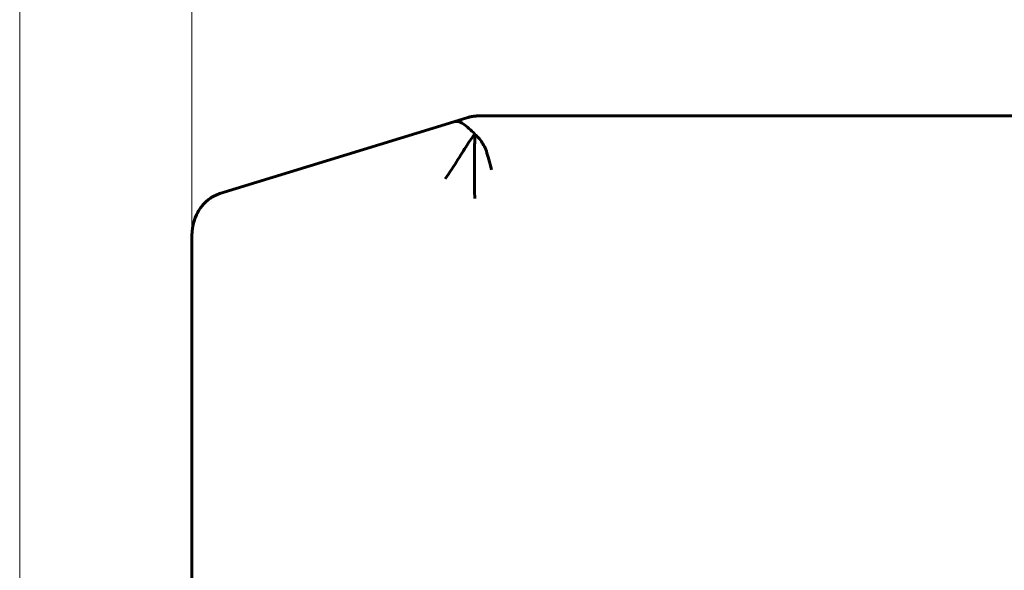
# Model space of a CAD drawing. Header units: millimetres. Extents: x 0 to 210, y 0 to 297.
# Tile 21 of 29: x 120 to 143, y 229 to 242. Entities that reach past the tile are written whole.
import ezdxf

# ---------------------------------------------------------------- set-up
doc = ezdxf.new("R2010")
doc.units = ezdxf.units.MM
doc.linetypes.add('K5LT_BASIC', pattern=[0])
doc.linetypes.add('K5LT_THIN', pattern=[0])
doc.layers.add('Системный слой', color=7, linetype='Continuous')
doc.layers.add('Системный слой (1)', color=7, linetype='Continuous', true_color=0x6c6c6c)
doc.styles.add('KDIMTEXTSTYLE', font='txt', dxfattribs={"width": 0.96, "oblique": 15, "height": 5})
doc.styles.add('KTEXTSTYLE', font='txt', dxfattribs={"width": 0.96, "height": 5})
doc.dimstyles.new('KDIMSTYLE (1.00)', dxfattribs={"dimtxt": 5, "dimasz": 1, "dimexe": 2, "dimexo": 0, "dimgap": 1, "dimtad": 1, "dimtxsty": 'KDIMTEXTSTYLE', "dimsah": 1, "dimcen": 0, "dimdle": 1, "dimadec": 0, "dimazin": 0, "dimtfac": 0.667, "dimtmove": 0, "dimatfit": 3, "dimfxl": 1, "dimtvp": 1, "dimtolj": 1, "dimtzin": 0, "dimarcsym": 0})

# ---------------------------------------------------------------- blocks, each defined once
blk = doc.blocks.new('U108')
at = {"layer": 'Системный слой (1)', "color": 143, "linetype": 'K5LT_BASIC', "lineweight": 60, "true_color": 0x33acca}
for q in [(130.051, 239.509), (130.379, 239.61)]:
    blk.add_line((130.38, 239.61), q, dxfattribs=at)
blk = doc.blocks.new('U109')
at = {"layer": 'Системный слой (1)', "color": 143, "linetype": 'K5LT_BASIC', "lineweight": 60, "true_color": 0x33acca}
for p, q in [((130.492, 239.636), (130.523, 239.64)), ((130.569, 239.643), (130.605, 239.644))]:
    blk.add_line(p, q, dxfattribs=at)
blk = doc.blocks.new('U112')
at = {"layer": 'Системный слой (1)', "color": 143, "linetype": 'K5LT_BASIC', "lineweight": 60, "true_color": 0x33acca}
for p, q in [((130.588, 239.644), (130.572, 239.644)), ((130.595, 239.644), (130.588, 239.644)), ((130.6, 239.644), (130.595, 239.644))]:
    blk.add_line(p, q, dxfattribs=at)
blk = doc.blocks.new('U114')
at = {"layer": 'Системный слой (1)', "color": 143, "linetype": 'K5LT_BASIC', "lineweight": 60, "true_color": 0x33acca}
for p, q in [((130.401, 239.617), (130.386, 239.612)), ((130.415, 239.62), (130.401, 239.617)), ((130.44, 239.626), (130.415, 239.62))]:
    blk.add_line(p, q, dxfattribs=at)
blk = doc.blocks.new('U122')
at = {"layer": 'Системный слой (1)', "color": 143, "linetype": 'K5LT_BASIC', "lineweight": 60, "true_color": 0x33acca}
for p in [(131.136, 239.644), (130.605, 239.644)]:
    blk.add_line(p, (130.605, 239.644), dxfattribs=at)
blk = doc.blocks.new('U123')
at = {"layer": 'Системный слой (1)', "color": 143, "linetype": 'K5LT_BASIC', "lineweight": 60, "true_color": 0x33acca}
for p, q in [((130.38, 239.61), (130.385, 239.612)), ((130.38, 239.61), (130.38, 239.61)), ((130.4, 239.616), (130.492, 239.636))]:
    blk.add_line(p, q, dxfattribs=at)
blk = doc.blocks.new('D8')
at = {"layer": 'Системный слой (1)'}
for points in [[(124.474, 258.356), (124.974, 259.014), (119.974, 258.356), (124.974, 257.698)], [(182.974, 258.356), (177.974, 259.014), (178.474, 258.356), (177.974, 257.698)]]:
    blk.add_hatch(color=7, dxfattribs=at).paths.add_polyline_path(points)
at = {"layer": 'Системный слой (1)', "color": 7, "linetype": 'K5LT_THIN', "lineweight": 18, "true_color": 0xffffff}
for p, q in [((119.974, 165.544), (119.974, 260.356)), ((182.974, 165.544), (182.974, 260.356)), ((119.974, 258.356), (124.974, 259.014)), ((124.974, 259.014), (124.474, 258.356)), ((178.474, 258.356), (177.974, 259.014)), ((177.974, 259.014), (182.974, 258.356)), ((124.974, 257.698), (119.974, 258.356)), ((119.974, 258.356), (182.974, 258.356)), ((124.474, 258.356), (124.974, 257.698)), ((182.974, 258.356), (177.974, 257.698)), ((177.974, 257.698), (178.474, 258.356))]:
    blk.add_line(p, q, dxfattribs=at)
blk.add_wipeout([(145.802, 259.356), (145.802, 266.738), (156.693, 266.738), (156.693, 259.356)]).dxf.layer = 'Системный слой (1)'
at = {"layer": 'Системный слой (1)', "color": 7, "char_height": 5, "attachment_point": 1, "style": 'KTEXTSTYLE'}
for s, insert in [('\\fArial|b0|c204|p34;\\H5.0;\\W1.000;\\Q15;\\fGOST Type AU|b0|i0|c204|p34;\\Q15;\\W0.960;⌀', (145.802, 265.944)), ('\\fArial|b0|c204|p34;\\H5.0;\\W1.000;\\Q15;\\fGOST Type AU|b0|i0|c204|p34;\\Q15;\\W0.960;63', (149.109, 265.944))]:
    blk.add_mtext(s, dxfattribs=dict(at, insert=insert))
blk = doc.blocks.new('KDIMARROW_01')
at = {"layer": 'Системный слой'}
blk.add_hatch(color=0, dxfattribs=at).paths.add_polyline_path([(-5, -0.658), (0, 0), (-5, 0.658), (-4.5, 0)])
at = {"layer": 'Системный слой', "color": 0, "linetype": 'K5LT_THIN', "lineweight": 18}
for p, q in [((-4.5, 0), (-5, 0.658)), ((-5, 0.658), (0, 0)), ((0, 0), (-5, -0.658)), ((-5, -0.658), (-4.5, 0))]:
    blk.add_line(p, q, dxfattribs=at)
at = {"layer": 'Системный слой (1)', "color": 0, "linetype": 'K5LT_THIN', "lineweight": 18}
blk.add_line((151.474, 130.644), (150.474, 130.644), dxfattribs=at)
blk = doc.blocks.new('D9')
at = {"layer": 'Системный слой (1)'}
for points in [[(123.974, 247.83), (128.974, 248.488), (128.474, 247.83), (128.974, 247.171)], [(173.974, 247.171), (178.974, 247.83), (173.974, 248.488), (174.474, 247.83)]]:
    blk.add_hatch(color=7, dxfattribs=at).paths.add_polyline_path(points)
at = {"layer": 'Системный слой (1)', "color": 7, "linetype": 'K5LT_THIN', "lineweight": 18, "true_color": 0xffffff}
for p, q in [((123.974, 234.877), (123.974, 249.83)), ((178.974, 234.877), (178.974, 249.83)), ((123.974, 247.83), (128.974, 248.488)), ((128.974, 248.488), (128.474, 247.83)), ((174.474, 247.83), (173.974, 248.488)), ((173.974, 248.488), (178.974, 247.83)), ((128.974, 247.171), (123.974, 247.83)), ((123.974, 247.83), (178.974, 247.83)), ((128.474, 247.83), (128.974, 247.171)), ((178.974, 247.83), (173.974, 247.171)), ((173.974, 247.171), (174.474, 247.83))]:
    blk.add_line(p, q, dxfattribs=at)
blk.add_wipeout([(146.132, 248.83), (146.132, 256.212), (156.389, 256.212), (156.389, 248.83)]).dxf.layer = 'Системный слой (1)'
at = {"layer": 'Системный слой (1)', "color": 7, "char_height": 5, "attachment_point": 1, "style": 'KTEXTSTYLE'}
for s, insert in [('\\fArial|b0|c204|p34;\\H5.0;\\W1.000;\\Q15;\\fGOST Type AU|b0|i0|c204|p34;\\Q15;\\W0.960;⌀', (146.132, 255.417)), ('\\fArial|b0|c204|p34;\\H5.0;\\W1.000;\\Q15;\\fGOST Type AU|b0|i0|c204|p34;\\Q15;\\W0.960;55', (149.44, 255.417))]:
    blk.add_mtext(s, dxfattribs=dict(at, insert=insert))

msp = doc.modelspace()

# ---------------------------------------------------------------- linework, layer by layer
at = {"layer": 'Системный слой (1)', "color": 143, "linetype": 'K5LT_BASIC', "lineweight": 60, "true_color": 0x33acca}
for p, q in [((130.373, 239.608), (130.37, 239.607)), ((130.386, 239.612), (130.38, 239.61)), ((130.38, 239.61), (130.383, 239.611)), ((130.386, 239.612), (130.386, 239.612)), ((130.574, 239.644), (130.572, 239.644)), ((130.605, 239.644), (130.605, 239.644)), ((130.607, 239.644), (130.614, 239.644)), ((131.939, 239.644), (131.136, 239.644)), ((142.764, 239.644), (131.939, 239.644)), ((144.112, 239.644), (142.764, 239.644)), ((130.051, 239.509), (129.197, 239.247)), ((129.748, 239.416), (129.794, 239.43)), ((129.197, 239.247), (124.621, 237.843)), ((123.974, 236.877), (123.974, 228.894))]:
    msp.add_line(p, q, dxfattribs=at)
msp.add_ellipse((124.847, 236.877), major_axis=(0, -1), ratio=0.87301, start_param=3.403392, end_param=4.712389, dxfattribs=at)
for points, knots in [([(130.385, 239.612), (130.385, 239.612), (130.385, 239.612), (130.385, 239.612), (130.385, 239.612), (130.385, 239.612), (130.385, 239.612), (130.385, 239.612), (130.385, 239.612), (130.385, 239.612), (130.385, 239.612), (130.385, 239.612), (130.385, 239.612), (130.385, 239.612), (130.385, 239.612), (130.386, 239.612), (130.386, 239.612), (130.386, 239.612), (130.386, 239.612), (130.386, 239.612), (130.386, 239.612), (130.386, 239.612), (130.386, 239.612), (130.387, 239.612), (130.387, 239.612), (130.388, 239.613), (130.388, 239.613), (130.388, 239.613), (130.389, 239.613), (130.389, 239.613), (130.389, 239.613), (130.389, 239.613), (130.389, 239.613), (130.39, 239.613), (130.39, 239.613), (130.39, 239.613), (130.39, 239.613), (130.39, 239.613), (130.39, 239.613), (130.39, 239.613), (130.39, 239.613), (130.391, 239.614), (130.391, 239.614), (130.392, 239.614), (130.393, 239.614), (130.395, 239.615), (130.397, 239.615), (130.4, 239.616), (130.401, 239.616), (130.402, 239.617), (130.402, 239.617), (130.403, 239.617), (130.404, 239.617), (130.405, 239.618), (130.405, 239.618), (130.407, 239.618), (130.407, 239.618), (130.408, 239.619), (130.409, 239.619), (130.41, 239.619), (130.41, 239.619), (130.412, 239.62), (130.413, 239.62), (130.415, 239.62), (130.416, 239.62), (130.418, 239.621), (130.419, 239.621), (130.421, 239.622), (130.422, 239.622), (130.425, 239.623), (130.426, 239.623), (130.431, 239.624), (130.435, 239.625), (130.439, 239.626), (130.44, 239.626), (130.445, 239.627), (130.45, 239.628), (130.461, 239.63), (130.465, 239.631), (130.473, 239.633), (130.473, 239.633), (130.477, 239.633)], [0, 0, 0, 0, 0.948355, 0.948355, 1.896709, 1.896709, 2.845064, 2.845064, 3.793418, 3.793418, 4.266618, 4.266618, 4.698733, 4.698733, 4.739817, 4.739817, 5.110941, 5.110941, 5.481142, 5.481142, 5.482065, 5.482065, 5.853188, 5.853188, 6.236571, 6.236571, 6.657612, 6.657612, 6.862323, 6.862323, 6.980951, 6.980951, 7.123372, 7.123372, 7.158977, 7.158977, 7.194582, 7.194582, 7.244129, 7.244129, 7.343224, 7.343224, 7.541413, 7.541413, 7.937792, 7.937792, 8.73055, 8.73055, 9.54664, 9.54664, 9.906118, 9.906118, 10.380016, 10.380016, 11.213391, 11.213391, 12.761833, 12.761833, 15.14365, 15.14365, 18.23033, 18.23033, 19.584197, 19.584197, 20.766588, 20.766588, 21.535464, 21.535464, 21.961428, 21.961428, 22.813357, 22.813357, 24.517215, 24.517215, 24.953756, 24.953756, 27.924932, 27.924932, 34.740364, 34.740364, 37.049361, 37.049361, 37.049361, 37.049361]), ([(130.508, 239.638), (130.508, 239.638), (130.508, 239.638), (130.509, 239.638), (130.509, 239.638), (130.51, 239.638), (130.51, 239.638), (130.511, 239.638), (130.511, 239.638), (130.513, 239.639), (130.514, 239.639), (130.518, 239.639), (130.52, 239.64), (130.526, 239.64), (130.53, 239.641), (130.541, 239.642), (130.549, 239.642), (130.558, 239.643), (130.56, 239.643), (130.563, 239.643), (130.564, 239.643), (130.566, 239.643), (130.567, 239.643), (130.568, 239.643), (130.568, 239.643), (130.569, 239.643), (130.571, 239.643), (130.572, 239.644), (130.573, 239.644), (130.574, 239.644), (130.574, 239.644), (130.574, 239.644), (130.574, 239.644), (130.574, 239.644), (130.574, 239.644), (130.574, 239.644), (130.574, 239.644), (130.574, 239.644), (130.574, 239.644), (130.574, 239.644)], [0, 0, 0, 0, 0.349445, 0.349445, 0.898573, 0.898573, 1.400559, 1.400559, 1.996828, 1.996828, 4.143419, 4.143419, 8.386679, 8.386679, 13.246902, 13.246902, 18.920106, 18.920106, 21.924631, 21.924631, 22.672608, 22.672608, 24.835753, 24.835753, 25.146428, 25.146428, 27.862321, 27.862321, 29.526788, 29.526788, 30.139862, 30.139862, 30.309682, 30.309682, 30.479502, 30.479502, 30.51591, 30.51591, 30.53847, 30.53847, 30.53847, 30.53847]), ([(123.974, 236.877), (123.974, 236.914), (123.976, 236.952), (123.983, 237.026), (123.989, 237.064), (124.004, 237.138), (124.013, 237.174), (124.035, 237.246), (124.048, 237.281), (124.077, 237.35), (124.094, 237.383), (124.13, 237.448), (124.149, 237.479), (124.191, 237.538), (124.214, 237.566), (124.262, 237.619), (124.286, 237.644), (124.338, 237.69), (124.365, 237.712), (124.421, 237.75), (124.449, 237.768), (124.507, 237.798), (124.536, 237.812), (124.584, 237.831), (124.603, 237.837), (124.621, 237.843)], [0, 0, 0, 0, 1.082951, 1.082951, 2.172595, 2.172595, 3.263232, 3.263232, 4.348298, 4.348298, 5.424759, 5.424759, 6.486958, 6.486958, 7.530018, 7.530018, 8.549503, 8.549503, 9.541065, 9.541065, 10.503612, 10.503612, 11.431335, 11.431335, 12, 12, 12, 12]), ([(123.974, 236.877), (123.974, 236.914), (123.976, 236.952), (123.983, 237.026), (123.989, 237.064), (124.004, 237.138), (124.013, 237.174), (124.035, 237.246), (124.048, 237.281), (124.077, 237.35), (124.094, 237.383), (124.13, 237.448), (124.149, 237.479), (124.191, 237.538), (124.214, 237.566), (124.262, 237.619), (124.286, 237.644), (124.338, 237.69), (124.365, 237.712), (124.421, 237.75), (124.449, 237.768), (124.507, 237.798), (124.536, 237.812), (124.584, 237.831), (124.603, 237.837), (124.621, 237.843)], [0, 0, 0, 0, 1.082951, 1.082951, 2.172595, 2.172595, 3.263232, 3.263232, 4.348298, 4.348298, 5.424759, 5.424759, 6.486958, 6.486958, 7.530018, 7.530018, 8.549503, 8.549503, 9.541065, 9.541065, 10.503612, 10.503612, 11.431335, 11.431335, 12, 12, 12, 12])]:
    msp.add_open_spline(points, degree=3, knots=knots, dxfattribs=at)
for points in [[(130.543, 239.225), (130.496, 239.269), (130.405, 239.347), (130.257, 239.488), (130.121, 239.531), (130.051, 239.509)], [(130.543, 239.225), (130.494, 239.162), (130.393, 239.026), (130.163, 238.655), (129.957, 238.333), (129.855, 238.183)], [(130.543, 239.225), (130.542, 239.179), (130.539, 239.079), (130.534, 238.88), (130.529, 238.601), (130.53, 238.165), (130.537, 237.884), (130.537, 237.73)], [(130.543, 239.225), (130.59, 239.181), (130.68, 239.086), (130.812, 238.865), (130.884, 238.569), (130.929, 238.398)]]:
    msp.add_open_spline(points, degree=3, dxfattribs=at)

# ---------------------------------------------------------------- block references
at = {"layer": 'Системный слой (1)'}
for name in ['U108', 'U123', 'U114', 'U109', 'U112', 'U122']:
    msp.add_blockref(name, (0, 0), dxfattribs=at)

# ---------------------------------------------------------------- next in the draw order: dimensions: what is measured, and where the dimension line sits
at = {"layer": 'Системный слой (1)', "color": 7}
dim = msp.add_linear_dim(base=(119.974, 258.356), p1=(182.974, 165.544), p2=(119.974, 165.544), dimstyle='KDIMSTYLE (1.00)', override={"dimexo": 0, "dimpost": '\\fGOST Type AU|b0|c204|p34;\\H5.0;\\W0.960;\\Q15;∅<>', "dimblk1": 'KDIMARROW_01', "dimblk2": 'KDIMARROW_01', "dimse1": 0, "dimse2": 0, "dimclrt": 7, "dimtol": 1, "dimtp": 0, "dimtm": 0, "dimtdec": 5, "dimtolj": 1}, dxfattribs=at)
dim.commit()
dim.dimension.update_dxf_attribs({"geometry": 'D8', "text_midpoint": (151.474, 258.356), "dimtype": 160})

# ---------------------------------------------------------------- next in the draw order: dimensions: what is measured, and where the dimension line sits
dim = msp.add_linear_dim(base=(123.974, 247.83), p1=(178.974, 234.877), p2=(123.974, 234.877), dimstyle='KDIMSTYLE (1.00)', override={"dimexo": 0, "dimpost": '\\fGOST Type AU|b0|c204|p34;\\H5.0;\\W0.960;\\Q15;∅<>', "dimblk1": 'KDIMARROW_01', "dimblk2": 'KDIMARROW_01', "dimse1": 0, "dimse2": 0, "dimclrt": 7, "dimtol": 1, "dimtp": 0, "dimtm": 0, "dimtdec": 5, "dimtolj": 1}, dxfattribs=at)
dim.commit()
dim.dimension.update_dxf_attribs({"geometry": 'D9', "text_midpoint": (151.474, 247.83), "dimtype": 160})

doc.saveas('drawing.dxf')
